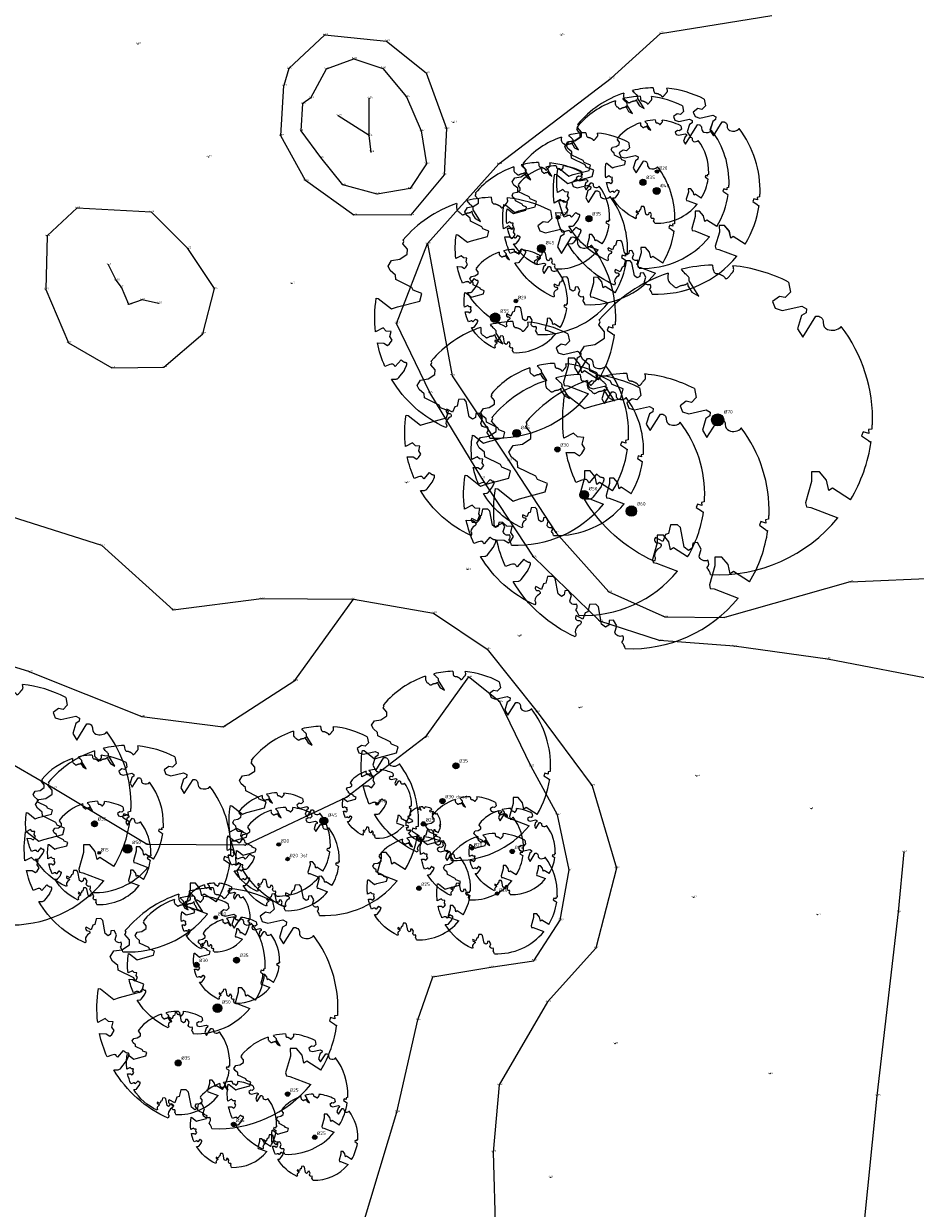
# Model space of a CAD drawing. Header units: metres. Extents: x 214427 to 214607, y 491152 to 491367.
# Tile 3 of 5: x 214485 to 214537, y 491246 to 491314. Entities that reach past the tile are written whole.
import ezdxf
from ezdxf.enums import TextEntityAlignment as Align

# ---------------------------------------------------------------- set-up
doc = ezdxf.new("R2010")
doc.units = ezdxf.units.M
doc.layers.get('0').update_dxf_attribs({"linetype": 'CONTINUOUS'})
for name, color, linetype in [('X-LM-L_BOVENKANT_TALUD', 5, 'CONTINUOUS'), ('X-LM-L_STRUIKEN-PLANTSOEN', 106, 'CONTINUOUS'), ('X-LM-L_TEEN_TALUD', 4, 'CONTINUOUS'), ('X-LM-L_VORMSTRING', 8, 'CONTINUOUS'), ('X-LM-L_ZAND CUNET', 251, 'CONTINUOUS'), ('X-LM-SM-BOOM_DIAMETER-T18', 7, 'CONTINUOUS'), ('X-LM-SM-BOOM_KROON-G', 99, 'CONTINUOUS'), ('X-LM-SM-BOOM_STAM-G', 3, 'CONTINUOUS'), ('X-LM-SM-HOOGTEPUNT_GETZ-S', 7, 'CONTINUOUS')]:
    doc.layers.add(name, color=color, linetype=linetype)
doc.styles.get("Standard").update_dxf_attribs({"font": 'NLCS-ISO.ttf'})

# ---------------------------------------------------------------- blocks, each defined once
blk = doc.blocks.new('SSM-HOOGTEPUNT_GETZ')
h = blk.add_hatch(color=256)
edge = h.paths.add_edge_path()
edge.add_arc((0, 0), 0.1, 0, 360)
blk.add_circle((0, 0), 0.1)
blk.add_attdef('Z1', text='', height=1).set_placement((-0.29, -0.35), align=Align.BOTTOM_RIGHT)
blk.add_attdef('Z2', text='', height=1).set_placement((0.26, -0.35), align=Align.BOTTOM_LEFT)
blk = doc.blocks.new('boomdiastam_s')
h = blk.add_hatch(color=256)
h.dxf.hatch_style = 1
h.paths.add_polyline_path([(1, 0, 1), (-1, 0, 1)])
blk.add_circle((0, 0), 1)
blk = doc.blocks.new('SGR-BOOM_KROON')
blk.add_lwpolyline([(-0.017, 0.4997), (-0.0152, 0.4882), (-0.0138, 0.4822), (-0.0121, 0.478), (-0.0104, 0.4753), (-0.0085, 0.4737), (-0.0066, 0.473), (-0.0047, 0.4727), (-0.0027, 0.4726), (-0.0009, 0.4724), (0.0009, 0.472), (0.0027, 0.4716), (0.0044, 0.471), (0.0061, 0.4704), (0.0077, 0.4697), (0.0093, 0.4689), (0.0109, 0.4682), (0.0124, 0.4675), (0.0139, 0.4668), (0.0153, 0.466), (0.0167, 0.4653), (0.018, 0.4645), (0.0191, 0.4638), (0.0202, 0.4629), (0.0211, 0.4621), (0.0219, 0.4611), (0.0225, 0.4602), (0.0231, 0.4593), (0.0236, 0.4584), (0.0242, 0.4576), (0.0247, 0.4569), (0.0253, 0.4564), (0.026, 0.456), (0.0269, 0.4559), (0.0278, 0.456), (0.0289, 0.4563), (0.03, 0.4568), (0.0312, 0.4574), (0.0324, 0.4582), (0.0336, 0.4592), (0.0348, 0.4603), (0.036, 0.4616), (0.0371, 0.463), (0.0382, 0.4644), (0.0393, 0.4659), (0.0404, 0.4673), (0.0414, 0.4687), (0.0423, 0.47), (0.0433, 0.4712)])
for points in [[(0.0433, 0.4712), (0.0441, 0.4722), (0.045, 0.4731), (0.0457, 0.4739), (0.0465, 0.4746), (0.0473, 0.4754), (0.048, 0.4761), (0.0487, 0.477), (0.0494, 0.4779), (0.0501, 0.479), (0.0508, 0.4802), (0.0513, 0.4817), (0.0516, 0.4836), (0.0517, 0.4858), (0.0515, 0.4885), (0.0509, 0.4916), (0.0492, 0.4976, -0.52938)], [(-0.16, 0.4737), (-0.1608, 0.4639), (-0.1605, 0.4565), (-0.1595, 0.4508), (-0.1579, 0.4465), (-0.1558, 0.4434), (-0.1535, 0.441), (-0.1511, 0.4392), (-0.1487, 0.4376), (-0.1465, 0.4359), (-0.1446, 0.4342), (-0.1428, 0.4325), (-0.1411, 0.4309), (-0.1395, 0.4295), (-0.138, 0.4284), (-0.1364, 0.4276), (-0.1347, 0.4272), (-0.133, 0.4272), (-0.1312, 0.4277), (-0.1292, 0.4285), (-0.1273, 0.4294), (-0.1252, 0.4305), (-0.1232, 0.4316), (-0.1211, 0.4327), (-0.1189, 0.4336), (-0.1168, 0.4342), (-0.1147, 0.4347), (-0.1126, 0.435), (-0.1105, 0.4353), (-0.1085, 0.4356), (-0.1066, 0.436), (-0.1048, 0.4365), (-0.1031, 0.4372), (-0.1015, 0.4382), (-0.1, 0.4394), (-0.0986, 0.4408), (-0.0973, 0.4424), (-0.0963, 0.4324), (-0.094, 0.4298), (-0.0834, 0.4118), (-0.0611, 0.3996), (-0.0927, 0.4508), (-0.0921, 0.4523), (-0.0917, 0.4539), (-0.0915, 0.4553), (-0.0916, 0.4568), (-0.092, 0.4583), (-0.0927, 0.4598), (-0.0938, 0.4613), (-0.0953, 0.4629), (-0.0972, 0.4647), (-0.0994, 0.4667), (-0.102, 0.4691), (-0.105, 0.4719), (-0.1082, 0.4754), (-0.1117, 0.4795), (-0.1169, 0.4861, -0.543104)], [(0.229, 0.4445), (0.2354, 0.4119), (0.218, 0.3946), (0.1992, 0.3985), (0.1767, 0.3817), (0.1853, 0.3602), (0.2086, 0.3527), (0.2712, 0.3671), (0.2864, 0.3587), (0.285, 0.3453), (0.2707, 0.3365), (0.2577, 0.2941), (0.2743, 0.267), (0.3168, 0.3347, -0.504641), (0.3406, 0.314, 0.331948), (0.3544, 0.2921, 0.282008), (0.3993, 0.3004), (0.3957, 0.2985, -0.086643), (0.3988, 0.3015, -0.16076)], [(-0.4933, 0.0818), (-0.4852, 0.0802), (-0.4298, 0.0364), (-0.406, 0.0447), (-0.3128, 0.0693), (-0.3049, 0.1), (-0.3409, 0.1144), (-0.3464, 0.1261), (-0.4121, 0.1584), (-0.4136, 0.1769), (-0.4358, 0.1957), (-0.4448, 0.214), (-0.4297, 0.2378), (-0.3958, 0.2431), (-0.365, 0.2633), (-0.3646, 0.284), (-0.3838, 0.3066), (-0.3787, 0.3162), (-0.382, 0.3226, -0.13428)], [(-0.2046, -0.4562, -0.154357), (-0.4297, -0.2556), (-0.4114, -0.2549), (-0.4084, -0.2541), (-0.4059, -0.2531), (-0.4039, -0.252), (-0.4024, -0.2509), (-0.4013, -0.2498), (-0.4004, -0.2486), (-0.3768, -0.2184), (-0.3762, -0.2173), (-0.3758, -0.2163), (-0.3755, -0.2153), (-0.3752, -0.2143), (-0.3748, -0.2133), (-0.3745, -0.2123), (-0.374, -0.2111), (-0.3735, -0.2099), (-0.3729, -0.2085), (-0.3721, -0.2071), (-0.3713, -0.2056), (-0.3705, -0.204), (-0.3697, -0.2024), (-0.3689, -0.2007), (-0.3682, -0.1991), (-0.3676, -0.1975), (-0.3671, -0.1959), (-0.3668, -0.1944), (-0.3666, -0.1929), (-0.3665, -0.1916), (-0.3666, -0.1904), (-0.3668, -0.1893), (-0.3671, -0.1884), (-0.3676, -0.1877), (-0.3682, -0.1872), (-0.369, -0.1869), (-0.3698, -0.1867), (-0.3708, -0.1866), (-0.3718, -0.1865), (-0.3729, -0.1864), (-0.374, -0.1863), (-0.3752, -0.186), (-0.3764, -0.1856), (-0.3776, -0.185), (-0.3788, -0.1843), (-0.3801, -0.1835), (-0.3813, -0.1826), (-0.3826, -0.1816), (-0.384, -0.1806), (-0.3853, -0.1796), (-0.3866, -0.1785), (-0.388, -0.1774), (-0.3893, -0.1762), (-0.3907, -0.175), (-0.415, -0.2028), (-0.4162, -0.2015), (-0.4173, -0.2), (-0.4183, -0.1984), (-0.4193, -0.1968), (-0.4204, -0.1951), (-0.4219, -0.1938), (-0.4242, -0.1928), (-0.4274, -0.1924), (-0.4319, -0.1929), (-0.4379, -0.1942), (-0.4574, -0.2019, -0.051164), (-0.4889, -0.1048), (-0.4617, -0.1057), (-0.4463, -0.1156), (-0.438, -0.1082), (-0.4281, -0.0927), (-0.4376, -0.0782), (-0.4323, -0.0567), (-0.452, -0.0551), (-0.4652, -0.0423), (-0.4965, -0.0589, -0.070718), (-0.4933, 0.0818)], [(0.4998, -0.0149), (0.4977, -0.0169), (0.4976, -0.0294), (0.4862, -0.0315), (0.4876, -0.0438), (0.4698, -0.0381), (0.4644, -0.0519), (0.4864, -0.0665), (0.4933, -0.072), (0.4951, -0.0702, -0.106371)], [(0.4286, -0.2575), (0.3705, -0.2201), (0.3588, -0.2282), (0.3512, -0.1945), (0.3286, -0.1673), (0.3024, -0.1676), (0.303, -0.199), (0.283, -0.2678), (0.2861, -0.2809), (0.3005, -0.2829), (0.3874, -0.3161, -0.236298)], [(-0.0228, -0.4995, 0.148524), (-0.0347, -0.477, 0.350802), (-0.0315, -0.4528, -0.504641), (-0.06, -0.4393), (-0.0531, -0.417), (-0.0647, -0.3962), (-0.0802, -0.3978), (-0.0825, -0.4144), (-0.0942, -0.4211), (-0.108, -0.4106), (-0.12, -0.3475), (-0.1291, -0.3384), (-0.1522, -0.3391), (-0.1586, -0.3665), (-0.168, -0.3694), (-0.1769, -0.3923), (-0.2003, -0.3798, 0.733583), (-0.1918, -0.3973, -0.861625), (-0.187, -0.4128, 0.279978), (-0.2043, -0.4393), (-0.2036, -0.4403, -0.355213), (-0.2046, -0.4562, -0.116774)]]:
    blk.add_lwpolyline(points, format="xyb")
for start, end in [(91.9456, 103.5186), (62.7427, 84.3536), (108.6659, 139.8185), (358.2884, 37.0908), (329.001, 351.9318), (267.3831, 320.7806)]:
    blk.add_arc((0, 0), 0.5, start, end)
blk = doc.blocks.new('boomdiastam_k')
at = {"xscale": 2, "yscale": 2, "zscale": 2}
blk.add_blockref('SGR-BOOM_KROON', (0, 0), dxfattribs=at)

msp = doc.modelspace()

# ---------------------------------------------------------------- linework, layer by layer
at = {"layer": 'X-LM-L_BOVENKANT_TALUD'}
for p, q in [((214505.299, 491307.976, 7.337), (214505.303, 491310.129, 6.583)), ((214505.299, 491307.976, 7.337), (214503.505, 491309.123, 6.493)), ((214505.412, 491307.011, 7.204), (214505.299, 491307.976, 7.337)), ((214508.683, 491301.69, 4.782), (214510.119, 491294.02, 5.209)), ((214490.609, 491299.562, 6.979), (214490.153, 491300.465, 7.157)), ((214490.91, 491299.153, 7.209), (214490.609, 491299.562, 6.979)), ((214491.337, 491298.161, 7.255), (214490.91, 491299.153, 7.209)), ((214492.109, 491298.427, 6.873), (214491.337, 491298.161, 7.255)), ((214493.069, 491298.217, 6.867), (214492.109, 491298.427, 6.873)), ((214510.119, 491294.02, 5.209), (214513.4, 491289.115, 5.278)), ((214513.4, 491289.115, 5.278), (214516.144, 491284.9, 5.122)), ((214516.144, 491284.9, 5.122), (214519.228, 491281.459, 5.031)), ((214519.228, 491281.459, 5.031), (214522.469, 491280.006, 5.041)), ((214522.469, 491280.006, 5.041), (214525.943, 491279.972, 5.185)), ((214511.076, 491276.52, 5.558), (214508.561, 491273.013, 5.843)), ((214512.886, 491275.067, 5.554), (214511.076, 491276.52, 5.558)), ((214514.702, 491271.316, 5.772), (214512.886, 491275.067, 5.554)), ((214486.984, 491270.045, 5.966), (214481.01, 491273.502, 5.846)), ((214508.561, 491273.013, 5.843), (214504.002, 491269.531, 5.704)), ((214516.229, 491268.507, 5.665), (214514.702, 491271.316, 5.772)), ((214492.403, 491266.783, 6.046), (214486.984, 491270.045, 5.966)), ((214504.002, 491269.531, 5.704), (214498.099, 491266.739, 5.729)), ((214516.92, 491265.306, 5.711), (214516.229, 491268.507, 5.665)), ((214498.099, 491266.739, 5.729), (214492.403, 491266.783, 6.046)), ((214516.396, 491262.39, 5.792), (214516.92, 491265.306, 5.711)), ((214514.86, 491260.028, 5.763), (214516.396, 491262.39, 5.792)), ((214508.999, 491259.094, 5.872), (214512.36, 491259.654, 5.665)), ((214512.36, 491259.654, 5.665), (214514.86, 491260.028, 5.763)), ((214508.12, 491256.597, 5.661), (214508.999, 491259.094, 5.872)), ((214506.898, 491251.234, 5.388), (214508.12, 491256.597, 5.661)), ((214504.912, 491244.613, 5.36), (214506.898, 491251.234, 5.388))]:
    msp.add_line(p, q, dxfattribs=at)
at = {"layer": 'X-LM-L_STRUIKEN-PLANTSOEN'}
for p, q in [((214522.228, 491313.905, 4.719), (214528.693, 491314.945, 4.622)), ((214519.362, 491311.306, 4.721), (214522.228, 491313.905, 4.719)), ((214512.834, 491306.326, 4.721), (214519.362, 491311.306, 4.721)), ((214508.683, 491301.69, 4.782), (214512.834, 491306.326, 4.721)), ((214533.237, 491282.047, 4.663), (214539.805, 491282.336, 4.374)), ((214533.237, 491282.047, 4.663), (214525.943, 491279.972, 5.185))]:
    msp.add_line(p, q, dxfattribs=at)
at = {"layer": 'X-LM-L_TEEN_TALUD'}
for p, q in [((214500.632, 491311.869, 4.7), (214502.727, 491313.824, 4.673)), ((214502.727, 491313.824, 4.673), (214506.308, 491313.46, 4.669)), ((214506.308, 491313.46, 4.669), (214508.617, 491311.608, 4.702)), ((214500.632, 491311.869, 4.7), (214500.345, 491310.872, 4.71)), ((214508.617, 491311.608, 4.702), (214509.785, 491308.378, 4.751)), ((214500.165, 491307.962, 4.665), (214500.345, 491310.872, 4.71)), ((214509.785, 491308.378, 4.751), (214509.664, 491305.692, 4.736)), ((214501.598, 491305.361, 4.644), (214500.165, 491307.962, 4.665)), ((214509.664, 491305.692, 4.736), (214507.727, 491303.36, 4.749)), ((214504.405, 491303.349, 4.684), (214501.598, 491305.361, 4.644)), ((214488.335, 491303.766, 4.69), (214486.6, 491302.143, 4.619)), ((214488.335, 491303.766, 4.69), (214492.631, 491303.534, 4.729)), ((214494.776, 491301.412, 4.746), (214492.631, 491303.534, 4.729)), ((214507.727, 491303.36, 4.749), (214504.405, 491303.349, 4.684)), ((214486.6, 491302.143, 4.619), (214486.518, 491299.031, 4.635)), ((214496.32, 491299.082, 4.735), (214494.776, 491301.412, 4.746)), ((214506.891, 491297.057, 4.719), (214508.683, 491301.69, 4.782)), ((214486.518, 491299.031, 4.635), (214487.837, 491295.932, 4.663)), ((214495.637, 491296.46, 4.674), (214496.32, 491299.082, 4.735)), ((214508.824, 491293.042, 4.754), (214506.891, 491297.057, 4.719)), ((214487.837, 491295.932, 4.663), (214490.365, 491294.477, 4.626)), ((214493.383, 491294.523, 4.66), (214495.637, 491296.46, 4.674)), ((214490.365, 491294.477, 4.626), (214493.383, 491294.523, 4.66)), ((214511.85, 491288.057, 4.748), (214508.824, 491293.042, 4.754)), ((214514.861, 491283.477, 4.784), (214511.85, 491288.057, 4.748)), ((214481.816, 491286.692, 4.667), (214489.76, 491284.172, 4.752)), ((214489.76, 491284.172, 4.752), (214493.915, 491280.41, 4.728)), ((214518.703, 491279.756, 4.699), (214514.861, 491283.477, 4.784)), ((214493.915, 491280.41, 4.728), (214499.051, 491281.068, 4.718)), ((214499.051, 491281.068, 4.718), (214504.391, 491281.033, 4.729)), ((214504.391, 491281.033, 4.729), (214509.042, 491280.228, 4.834)), ((214509.042, 491280.228, 4.834), (214512.16, 491278.14, 4.936)), ((214522.153, 491278.634, 4.622), (214518.703, 491279.756, 4.699)), ((214526.501, 491278.304, 4.572), (214522.153, 491278.634, 4.622)), ((214512.16, 491278.14, 4.936), (214515.055, 491274.484, 4.913)), ((214531.912, 491277.559, 4.545), (214526.501, 491278.304, 4.572)), ((214539.167, 491276.154, 4.627), (214531.912, 491277.559, 4.545)), ((214515.055, 491274.484, 4.913), (214518.245, 491270.197, 4.812)), ((214518.245, 491270.197, 4.812), (214519.659, 491265.417, 4.802)), ((214519.659, 491265.417, 4.802), (214518.468, 491260.76, 4.91)), ((214518.468, 491260.76, 4.91), (214515.663, 491257.64, 4.732)), ((214515.663, 491257.64, 4.732), (214512.849, 491252.814, 4.676)), ((214512.849, 491252.814, 4.676), (214512.495, 491248.917, 4.728)), ((214512.495, 491248.917, 4.728), (214512.659, 491243.006, 4.753))]:
    msp.add_line(p, q, dxfattribs=at)
at = {"layer": 'X-LM-L_VORMSTRING'}
for p, q in [((214502.82, 491311.844, 5.004), (214504.403, 491312.429, 5.031)), ((214504.403, 491312.429, 5.031), (214506.088, 491311.872, 5.046)), ((214501.913, 491310.157, 5.013), (214502.82, 491311.844, 5.004)), ((214506.088, 491311.872, 5.046), (214507.47, 491310.215, 5.044)), ((214501.355, 491308.249, 4.906), (214501.441, 491309.832, 4.959)), ((214501.913, 491310.157, 5.013), (214501.441, 491309.832, 4.959)), ((214507.47, 491310.215, 5.044), (214508.329, 491308.24, 5.072)), ((214502.493, 491306.689, 5.001), (214501.355, 491308.249, 4.906)), ((214508.329, 491308.24, 5.072), (214508.631, 491306.322, 5.023)), ((214503.774, 491305.107, 4.963), (214502.493, 491306.689, 5.001)), ((214508.631, 491306.322, 5.023), (214507.673, 491304.885, 5.036)), ((214505.773, 491304.571, 5.059), (214503.774, 491305.107, 4.963)), ((214507.673, 491304.885, 5.036), (214505.773, 491304.571, 5.059)), ((214500.989, 491276.306, 4.958), (214504.391, 491281.033, 4.729)), ((214485.589, 491276.809, 5.224), (214475.144, 491280.081, 5.204)), ((214485.589, 491276.809, 5.224), (214492.09, 491274.216, 5.08)), ((214496.83, 491273.611, 5.066), (214500.989, 491276.306, 4.958)), ((214492.09, 491274.216, 5.08), (214496.83, 491273.611, 5.066))]:
    msp.add_line(p, q, dxfattribs=at)
at = {"layer": 'X-LM-L_ZAND CUNET'}
for p, q in [((214536.049, 491262.864, 4.605), (214536.362, 491266.351, 4.523)), ((214534.804, 491252.187, 4.53), (214536.049, 491262.864, 4.605)), ((214533.917, 491243.431, 4.596), (214534.804, 491252.187, 4.53))]:
    msp.add_line(p, q, dxfattribs=at)

# ---------------------------------------------------------------- block references
at = {"layer": 'X-LM-SM-BOOM_KROON-G'}
for p, xscale, yscale, zscale in [((214522.001, 491304.754, 4.966), 6, 6, 6), ((214522.002, 491304.754, 4.965), 6, 6, 6), ((214521.2, 491305.254, 4.89), 5, 5, 5), ((214522.018, 491305.876, 4.828), 3, 3, 3), ((214518.061, 491303.14, 5.169), 5, 5, 5), ((214515.301, 491301.408, 5.116), 5, 5, 5), ((214516.266, 491303.218, 5.045), 3, 3, 3), ((214512.622, 491297.386, 5.21), 7, 7, 7), ((214513.816, 491298.356, 5.226), 3, 3, 3), ((214525.539, 491291.45, 5.216), 9, 9, 9), ((214513.866, 491290.669, 5.406), 6.5, 6.5, 6.5), ((214516.231, 491289.736, 5.446), 5, 5, 5), ((214517.786, 491287.093, 5.458), 7, 7, 7), ((214520.53, 491286.156, 5.408), 8, 8, 8), ((214510.338, 491271.352, 5.81), 5.5, 5.5, 5.5), ((214484.474, 491269.106, 6.044), 7, 7, 7), ((214502.669, 491268.153, 5.864), 5.5, 5.5, 5.5), ((214491.27, 491266.538, 6.176), 6, 6, 6), ((214489.351, 491267.984, 6.136), 4, 4, 4), ((214505.757, 491269.141, 5.801), 2, 2, 2), ((214500.047, 491266.786, 5.733), 3, 3, 3), ((214489.627, 491266.295, 6.104), 3, 3, 3), ((214511.267, 491266.56, 5.773), 3, 3, 3), ((214500.564, 491265.937, 5.76), 3, 3, 3), ((214513.609, 491266.379, 5.706), 2.5, 2.5, 2.5), ((214508.188, 491264.242, 5.735), 3, 3, 3), ((214512.729, 491263.931, 5.732), 3.5, 3.5, 3.5), ((214496.487, 491257.268, 5.835), 7, 7, 7), ((214496.387, 491262.544, 5.958), 2, 2, 2), ((214495.269, 491259.789, 5.881), 4, 4, 4), ((214497.599, 491260.062, 5.87), 2.5, 2.5, 2.5), ((214494.209, 491254.089, 5.705), 3, 3, 3), ((214500.561, 491252.28, 5.578), 3.5, 3.5, 3.5), ((214497.424, 491250.523, 5.59), 2.5, 2.5, 2.5), ((214502.14, 491249.778, 5.53), 2.5, 2.5, 2.5)]:
    msp.add_blockref('boomdiastam_k', p, dxfattribs=dict(at, xscale=xscale, yscale=yscale, zscale=zscale))
msp.add_blockref('boomdiastam_k', (214508.446, 491267.977, 5.86), dxfattribs=at)
at = {"layer": 'X-LM-SM-BOOM_STAM-G'}
for p, xscale, yscale, zscale in [((214522.018, 491305.876, 4.828), 0.1, 0.1, 0.1), ((214521.2, 491305.254, 4.89), 0.175, 0.175, 0.175), ((214522.001, 491304.754, 4.966), 0.2, 0.2, 0.2), ((214522.002, 491304.754, 4.965), 0.2, 0.2, 0.2), ((214516.266, 491303.218, 5.045), 0.1, 0.1, 0.1), ((214518.061, 491303.14, 5.169), 0.175, 0.175, 0.175), ((214515.301, 491301.408, 5.116), 0.225, 0.225, 0.225), ((214513.816, 491298.356, 5.226), 0.1, 0.1, 0.1), ((214512.622, 491297.386, 5.21), 0.275, 0.275, 0.275), ((214525.539, 491291.45, 5.216), 0.35, 0.35, 0.35), ((214513.866, 491290.669, 5.406), 0.225, 0.225, 0.225), ((214516.231, 491289.736, 5.446), 0.15, 0.15, 0.15), ((214517.786, 491287.093, 5.458), 0.25, 0.25, 0.25), ((214520.53, 491286.156, 5.408), 0.3, 0.3, 0.3), ((214510.338, 491271.352, 5.81), 0.175, 0.175, 0.175), ((214505.757, 491269.141, 5.801), 0.075, 0.075, 0.075), ((214509.555, 491269.306, 5.819), 0.15, 0.15, 0.15), ((214502.669, 491268.153, 5.864), 0.225, 0.225, 0.225), ((214489.351, 491267.984, 6.136), 0.175, 0.175, 0.175), ((214508.446, 491267.977, 5.86), 0.125, 0.125, 0.125), ((214489.627, 491266.295, 6.104), 0.075, 0.075, 0.075), ((214491.27, 491266.538, 6.176), 0.25, 0.25, 0.25), ((214500.047, 491266.786, 5.733), 0.1, 0.1, 0.1), ((214511.267, 491266.56, 5.773), 0.1, 0.1, 0.1), ((214513.609, 491266.379, 5.706), 0.125, 0.125, 0.125), ((214500.564, 491265.937, 5.76), 0.1, 0.1, 0.1), ((214508.188, 491264.242, 5.735), 0.125, 0.125, 0.125), ((214512.729, 491263.931, 5.732), 0.1, 0.1, 0.1), ((214496.387, 491262.544, 5.958), 0.1, 0.1, 0.1), ((214497.599, 491260.062, 5.87), 0.175, 0.175, 0.175), ((214495.269, 491259.789, 5.881), 0.15, 0.15, 0.15), ((214496.487, 491257.268, 5.835), 0.25, 0.25, 0.25), ((214494.209, 491254.089, 5.705), 0.175, 0.175, 0.175), ((214500.561, 491252.28, 5.578), 0.125, 0.125, 0.125), ((214497.424, 491250.523, 5.59), 0.125, 0.125, 0.125), ((214502.14, 491249.778, 5.53), 0.125, 0.125, 0.125)]:
    msp.add_blockref('boomdiastam_s', p, dxfattribs=dict(at, xscale=xscale, yscale=yscale, zscale=zscale))
at = {"layer": 'X-LM-SM-HOOGTEPUNT_GETZ-S', "xscale": 0.1, "yscale": 0.1}
for p, values in [((214502.727, 491313.824, 4.673), {'Z1': '4', 'Z2': '67'}), ((214516.462, 491313.81, 4.743), {'Z1': '4', 'Z2': '74'}), ((214522.228, 491313.905, 4.719), {'Z1': '4', 'Z2': '72'}), ((214491.868, 491313.284, 4.567), {'Z1': '4', 'Z2': '57'}), ((214506.308, 491313.46, 4.669), {'Z1': '4', 'Z2': '67'}), ((214504.403, 491312.429, 5.031), {'Z1': '5', 'Z2': '03'}), ((214500.632, 491311.869, 4.7), {'Z1': '4', 'Z2': '70'}), ((214502.82, 491311.844, 5.004), {'Z1': '5', 'Z2': '00'}), ((214506.088, 491311.872, 5.046), {'Z1': '5', 'Z2': '05'}), ((214508.617, 491311.608, 4.702), {'Z1': '4', 'Z2': '70'}), ((214500.345, 491310.872, 4.71), {'Z1': '4', 'Z2': '71'}), ((214519.362, 491311.306, 4.721), {'Z1': '4', 'Z2': '72'}), ((214507.47, 491310.215, 5.044), {'Z1': '5', 'Z2': '04'}), ((214501.441, 491309.832, 4.959), {'Z1': '4', 'Z2': '96'}), ((214501.913, 491310.157, 5.013), {'Z1': '5', 'Z2': '01'}), ((214505.303, 491310.129, 6.583), {'Z1': '6', 'Z2': '58'}), ((214503.505, 491309.123, 6.493), {'Z1': '6', 'Z2': '49'}), ((214501.355, 491308.249, 4.906), {'Z1': '4', 'Z2': '91'}), ((214508.329, 491308.24, 5.072), {'Z1': '5', 'Z2': '07'}), ((214509.785, 491308.378, 4.751), {'Z1': '4', 'Z2': '75'}), ((214510.19, 491308.742, 4.733), {'Z1': '4', 'Z2': '73'}), ((214500.165, 491307.962, 4.665), {'Z1': '4', 'Z2': '67'}), ((214505.299, 491307.976, 7.337), {'Z1': '7', 'Z2': '34'}), ((214505.412, 491307.011, 7.204), {'Z1': '7', 'Z2': '20'}), ((214495.968, 491306.723, 4.767), {'Z1': '4', 'Z2': '77'}), ((214502.493, 491306.689, 5.001), {'Z1': '5', 'Z2': '00'}), ((214508.631, 491306.322, 5.023), {'Z1': '5', 'Z2': '02'}), ((214512.834, 491306.326, 4.721), {'Z1': '4', 'Z2': '72'}), ((214509.664, 491305.692, 4.736), {'Z1': '4', 'Z2': '74'}), ((214522.018, 491305.876, 4.828), {'Z1': '4', 'Z2': '83'}), ((214501.598, 491305.361, 4.644), {'Z1': '4', 'Z2': '64'}), ((214503.774, 491305.107, 4.963), {'Z1': '4', 'Z2': '96'}), ((214507.673, 491304.885, 5.036), {'Z1': '5', 'Z2': '04'}), ((214521.2, 491305.254, 4.89), {'Z1': '4', 'Z2': '89'}), ((214522.001, 491304.754, 4.966), {'Z1': '4', 'Z2': '97'}), ((214522.002, 491304.754, 4.965), {'Z1': '4', 'Z2': '97'}), ((214505.773, 491304.571, 5.059), {'Z1': '5', 'Z2': '06'}), ((214488.335, 491303.766, 4.69), {'Z1': '4', 'Z2': '69'}), ((214492.631, 491303.534, 4.729), {'Z1': '4', 'Z2': '73'}), ((214504.405, 491303.349, 4.684), {'Z1': '4', 'Z2': '68'}), ((214507.727, 491303.36, 4.749), {'Z1': '4', 'Z2': '75'}), ((214516.266, 491303.218, 5.045), {'Z1': '5', 'Z2': '05'}), ((214518.061, 491303.14, 5.169), {'Z1': '5', 'Z2': '17'}), ((214486.6, 491302.143, 4.619), {'Z1': '4', 'Z2': '62'}), ((214494.776, 491301.412, 4.746), {'Z1': '4', 'Z2': '75'}), ((214508.683, 491301.69, 4.782), {'Z1': '4', 'Z2': '78'}), ((214515.301, 491301.408, 5.116), {'Z1': '5', 'Z2': '12'}), ((214490.153, 491300.465, 7.157), {'Z1': '7', 'Z2': '16'}), ((214490.609, 491299.562, 6.979), {'Z1': '6', 'Z2': '98'}), ((214500.799, 491299.387, 4.773), {'Z1': '4', 'Z2': '77'}), ((214486.518, 491299.031, 4.635), {'Z1': '4', 'Z2': '64'}), ((214490.91, 491299.153, 7.209), {'Z1': '7', 'Z2': '21'}), ((214496.32, 491299.082, 4.735), {'Z1': '4', 'Z2': '74'}), ((214491.337, 491298.161, 7.255), {'Z1': '7', 'Z2': '26'}), ((214492.109, 491298.427, 6.873), {'Z1': '6', 'Z2': '87'}), ((214493.069, 491298.217, 6.867), {'Z1': '6', 'Z2': '87'}), ((214513.816, 491298.356, 5.226), {'Z1': '5', 'Z2': '23'}), ((214512.622, 491297.386, 5.21), {'Z1': '5', 'Z2': '21'}), ((214495.637, 491296.46, 4.674), {'Z1': '4', 'Z2': '67'}), ((214506.891, 491297.057, 4.719), {'Z1': '4', 'Z2': '72'}), ((214487.837, 491295.932, 4.663), {'Z1': '4', 'Z2': '66'}), ((214490.365, 491294.477, 4.626), {'Z1': '4', 'Z2': '63'}), ((214493.383, 491294.523, 4.66), {'Z1': '4', 'Z2': '66'}), ((214510.119, 491294.02, 5.209), {'Z1': '5', 'Z2': '21'}), ((214508.824, 491293.042, 4.754), {'Z1': '4', 'Z2': '75'}), ((214525.539, 491291.45, 5.216), {'Z1': '5', 'Z2': '22'}), ((214513.866, 491290.669, 5.406), {'Z1': '5', 'Z2': '41'}), ((214516.231, 491289.736, 5.446), {'Z1': '5', 'Z2': '45'}), ((214513.4, 491289.115, 5.278), {'Z1': '5', 'Z2': '28'}), ((214507.461, 491287.801, 4.725), {'Z1': '4', 'Z2': '72'}), ((214511.85, 491288.057, 4.748), {'Z1': '4', 'Z2': '75'}), ((214517.786, 491287.093, 5.458), {'Z1': '5', 'Z2': '46'}), ((214520.53, 491286.156, 5.408), {'Z1': '5', 'Z2': '41'}), ((214516.144, 491284.9, 5.122), {'Z1': '5', 'Z2': '12'}), ((214489.76, 491284.172, 4.752), {'Z1': '4', 'Z2': '75'}), ((214514.861, 491283.477, 4.784), {'Z1': '4', 'Z2': '78'}), ((214511.025, 491282.762, 4.836), {'Z1': '4', 'Z2': '84'}), ((214533.237, 491282.047, 4.663), {'Z1': '4', 'Z2': '66'}), ((214519.228, 491281.459, 5.031), {'Z1': '5', 'Z2': '03'}), ((214499.051, 491281.068, 4.718), {'Z1': '4', 'Z2': '72'}), ((214504.391, 491281.033, 4.729), {'Z1': '4', 'Z2': '73'}), ((214493.915, 491280.41, 4.728), {'Z1': '4', 'Z2': '73'}), ((214509.042, 491280.228, 4.834), {'Z1': '4', 'Z2': '83'}), ((214522.469, 491280.006, 5.041), {'Z1': '5', 'Z2': '04'}), ((214525.943, 491279.972, 5.185), {'Z1': '5', 'Z2': '19'}), ((214518.703, 491279.756, 4.699), {'Z1': '4', 'Z2': '70'}), ((214514.021, 491278.902, 4.905), {'Z1': '4', 'Z2': '91'}), ((214522.153, 491278.634, 4.622), {'Z1': '4', 'Z2': '62'}), ((214512.16, 491278.14, 4.936), {'Z1': '4', 'Z2': '94'}), ((214526.501, 491278.304, 4.572), {'Z1': '4', 'Z2': '57'}), ((214531.912, 491277.559, 4.545), {'Z1': '4', 'Z2': '55'}), ((214485.589, 491276.809, 5.224), {'Z1': '5', 'Z2': '22'}), ((214511.076, 491276.52, 5.558), {'Z1': '5', 'Z2': '56'}), ((214500.989, 491276.306, 4.958), {'Z1': '4', 'Z2': '96'}), ((214512.886, 491275.067, 5.554), {'Z1': '5', 'Z2': '55'}), ((214515.055, 491274.484, 4.913), {'Z1': '4', 'Z2': '91'}), ((214517.525, 491274.725, 4.677), {'Z1': '4', 'Z2': '68'}), ((214492.09, 491274.216, 5.08), {'Z1': '5', 'Z2': '08'}), ((214496.83, 491273.611, 5.066), {'Z1': '5', 'Z2': '07'}), ((214508.561, 491273.013, 5.843), {'Z1': '5', 'Z2': '84'}), ((214510.338, 491271.352, 5.81), {'Z1': '5', 'Z2': '81'}), ((214514.702, 491271.316, 5.772), {'Z1': '5', 'Z2': '77'}), ((214524.328, 491270.768, 4.821), {'Z1': '4', 'Z2': '82'}), ((214486.984, 491270.045, 5.966), {'Z1': '5', 'Z2': '97'}), ((214518.245, 491270.197, 4.812), {'Z1': '4', 'Z2': '81'}), ((214504.002, 491269.531, 5.704), {'Z1': '5', 'Z2': '70'}), ((214505.757, 491269.141, 5.801), {'Z1': '5', 'Z2': '80'}), ((214509.555, 491269.306, 5.819), {'Z1': '5', 'Z2': '82'}), ((214516.229, 491268.507, 5.665), {'Z1': '5', 'Z2': '67'}), ((214530.973, 491268.861, 4.805), {'Z1': '4', 'Z2': '81'}), ((214489.351, 491267.984, 6.136), {'Z1': '6', 'Z2': '14'}), ((214502.669, 491268.153, 5.864), {'Z1': '5', 'Z2': '86'}), ((214508.446, 491267.977, 5.86), {'Z1': '5', 'Z2': '86'}), ((214489.627, 491266.295, 6.104), {'Z1': '6', 'Z2': '10'}), ((214491.27, 491266.538, 6.176), {'Z1': '6', 'Z2': '18'}), ((214492.403, 491266.783, 6.046), {'Z1': '6', 'Z2': '05'}), ((214498.099, 491266.739, 5.729), {'Z1': '5', 'Z2': '73'}), ((214500.047, 491266.786, 5.733), {'Z1': '5', 'Z2': '73'}), ((214511.267, 491266.56, 5.773), {'Z1': '5', 'Z2': '77'}), ((214513.609, 491266.379, 5.706), {'Z1': '5', 'Z2': '71'}), ((214536.362, 491266.351, 4.523), {'Z1': '4', 'Z2': '52'}), ((214500.564, 491265.937, 5.76), {'Z1': '5', 'Z2': '76'}), ((214516.92, 491265.306, 5.711), {'Z1': '5', 'Z2': '71'}), ((214519.659, 491265.417, 4.802), {'Z1': '4', 'Z2': '80'}), ((214508.188, 491264.242, 5.735), {'Z1': '5', 'Z2': '74'}), ((214512.729, 491263.931, 5.732), {'Z1': '5', 'Z2': '73'}), ((214524.13, 491263.72, 4.668), {'Z1': '4', 'Z2': '67'}), ((214531.346, 491262.697, 4.772), {'Z1': '4', 'Z2': '77'}), ((214536.049, 491262.864, 4.605), {'Z1': '4', 'Z2': '61'}), ((214496.387, 491262.544, 5.958), {'Z1': '5', 'Z2': '96'}), ((214516.396, 491262.39, 5.792), {'Z1': '5', 'Z2': '79'}), ((214518.468, 491260.76, 4.91), {'Z1': '4', 'Z2': '91'}), ((214497.599, 491260.062, 5.87), {'Z1': '5', 'Z2': '87'}), ((214514.86, 491260.028, 5.763), {'Z1': '5', 'Z2': '76'}), ((214495.269, 491259.789, 5.881), {'Z1': '5', 'Z2': '88'}), ((214512.36, 491259.654, 5.665), {'Z1': '5', 'Z2': '67'}), ((214508.999, 491259.094, 5.872), {'Z1': '5', 'Z2': '87'}), ((214496.487, 491257.268, 5.835), {'Z1': '5', 'Z2': '84'}), ((214515.663, 491257.64, 4.732), {'Z1': '4', 'Z2': '73'}), ((214508.12, 491256.597, 5.661), {'Z1': '5', 'Z2': '66'}), ((214519.577, 491255.21, 4.813), {'Z1': '4', 'Z2': '81'}), ((214494.209, 491254.089, 5.705), {'Z1': '5', 'Z2': '71'}), ((214528.581, 491253.46, 4.834), {'Z1': '4', 'Z2': '83'}), ((214512.849, 491252.814, 4.676), {'Z1': '4', 'Z2': '68'}), ((214500.561, 491252.28, 5.578), {'Z1': '5', 'Z2': '58'}), ((214534.804, 491252.187, 4.53), {'Z1': '4', 'Z2': '53'}), ((214506.898, 491251.234, 5.388), {'Z1': '5', 'Z2': '39'}), ((214497.424, 491250.523, 5.59), {'Z1': '5', 'Z2': '59'}), ((214502.14, 491249.778, 5.53), {'Z1': '5', 'Z2': '53'}), ((214512.495, 491248.917, 4.728), {'Z1': '4', 'Z2': '73'}), ((214515.834, 491247.449, 4.706), {'Z1': '4', 'Z2': '71'})]:
    msp.add_blockref('SSM-HOOGTEPUNT_GETZ', p, dxfattribs=at).add_auto_attribs(values)

# ---------------------------------------------------------------- texts
at = {"layer": 'X-LM-SM-BOOM_DIAMETER-T18'}
for s, p in [('%%c20 ', (214522.124, 491305.982, 4.828)), ('%%c35 ', (214521.386, 491305.44, 4.89)), ('%%c40 ', (214522.213, 491304.966, 4.966)), ('%%c40 ', (214522.214, 491304.966, 4.965)), ('%%c20 ', (214516.372, 491303.324, 5.045)), ('%%c35 ', (214518.247, 491303.326, 5.169)), ('%%c45 ', (214515.54, 491301.647, 5.116)), ('%%c20 ', (214513.922, 491298.462, 5.226)), ('%%c55 ', (214512.914, 491297.678, 5.21)), ('%%c70 ', (214525.91, 491291.821, 5.216)), ('%%c45 ', (214514.105, 491290.908, 5.406)), ('%%c30 ', (214516.39, 491289.895, 5.446)), ('%%c50 ', (214518.051, 491287.358, 5.458)), ('%%c60 ', (214520.848, 491286.474, 5.408)), ('%%c35 ', (214510.524, 491271.538, 5.81)), ('%%c30 dood', (214509.714, 491269.465, 5.819)), ('%%c15 ', (214505.837, 491269.221, 5.801)), ('%%c35 ', (214489.537, 491268.17, 6.136)), ('%%c45 ', (214502.908, 491268.392, 5.864)), ('%%c25 ', (214508.579, 491268.11, 5.86)), ('%%c50 ', (214491.535, 491266.803, 6.176)), ('%%c20 ', (214500.153, 491266.892, 5.733)), ('%%c15 ', (214489.707, 491266.375, 6.104)), ('%%c20 3st', (214500.67, 491266.043, 5.76)), ('%%c20 ', (214511.373, 491266.666, 5.773)), ('%%c25 ', (214513.742, 491266.512, 5.706)), ('%%c25 ', (214508.321, 491264.375, 5.735)), ('%%c20 ', (214512.835, 491264.037, 5.732)), ('%%c20 ', (214496.493, 491262.65, 5.958)), ('%%c30 ', (214495.428, 491259.948, 5.881)), ('%%c35 ', (214497.785, 491260.248, 5.87)), ('%%c50 ', (214496.752, 491257.533, 5.835)), ('%%c35 ', (214494.395, 491254.275, 5.705)), ('%%c25 ', (214500.694, 491252.413, 5.578)), ('%%c25 ', (214497.557, 491250.656, 5.59)), ('%%c25 ', (214502.273, 491249.911, 5.53))]:
    msp.add_text(s, height=0.2, dxfattribs=at).set_placement(p)

doc.saveas('drawing.dxf')
